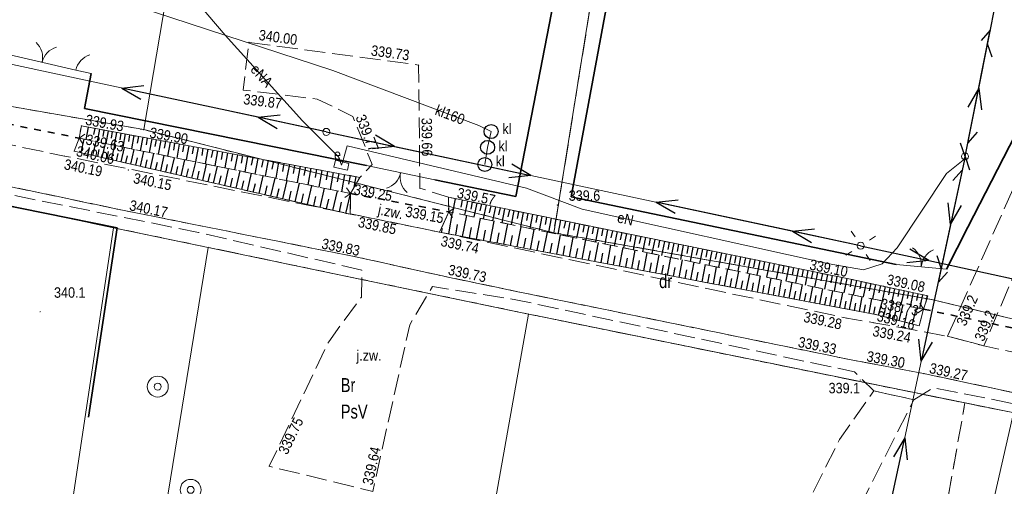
# Model space of a CAD drawing. Header units: metres. Extents: x 7523615 to 7533948, y 5492686 to 5502120.
# Tile 95 of 256: x 7529372 to 7529443, y 5498112 to 5498145. Entities that reach past the tile are written whole.
import ezdxf
from ezdxf.enums import TextEntityAlignment as Align

# ---------------------------------------------------------------- set-up
doc = ezdxf.new("R2010")
doc.units = ezdxf.units.M
for name, pattern in [('1.0_0.5', [1.5, 1, -0.5]), ('1.5_0.5', [2, 1.5, -0.5]), ('219-500', [0]), ('egkk-500', [2, 1.5, -0.5]), ('egug-500', [1, 0.5, -0.5]), ('otkz_500', [1, 0.5, -0.5]), ('otob_500', [0]), ('otof_500', [0]), ('suep_nn_500', [0]), ('sutp_500', [0])]:
    doc.linetypes.add(name, pattern=pattern)
doc.layers.get('0').update_dxf_attribs({"color": 2, "lineweight": 5})
doc.styles.get("Standard").update_dxf_attribs({"font": 'Working1250', "width": 0.75})
doc.linetypes.add('902-500', pattern='A,3.75,0,[1,ksztalty.shx,S=0.5,R=0,X=0,Y=0],3.75', length=7.5)

# ---------------------------------------------------------------- blocks, each defined once
blk = doc.blocks.new('203')
at = {"linetype": 'Continuous', "lineweight": 0}
h = blk.add_hatch(color=0, dxfattribs=at)
edge = h.paths.add_edge_path()
edge.add_arc((0, 0), 0.045, 0, 360)
blk = doc.blocks.new('US18')
at = {"color": 0, "linetype": 'Continuous', "lineweight": 13}
for p, q in [((-0.5, -0.25), (-0.5, 0.25)), ((-0.5, 0.25), (0.5, 0.25)), ((0.5, -0.25), (0.5, 0.25)), ((-0.5, -0.25), (0.5, -0.25))]:
    blk.add_line(p, q, dxfattribs=at)
blk = doc.blocks.new('PW01')
at = {"linetype": 'Continuous', "lineweight": 13}
h = blk.add_hatch(color=0, dxfattribs=at)
edge = h.paths.add_edge_path()
edge.add_arc((0, 0), 0.045, 0, 360)
blk = doc.blocks.new('US15')
at = {"color": 0, "linetype": 'Continuous', "lineweight": 13}
blk.add_circle((0, 0), 0.25, dxfattribs=at)
blk = doc.blocks.new('SM01')
at = {"color": 0, "linetype": 'Continuous', "lineweight": 13}
for p, q in [((-0.53, 0.531), (-0.883, 0.884)), ((0.531, 0.531), (0.884, 0.884)), ((-0.53, -0.53), (-0.883, -0.883)), ((0.531, -0.53), (0.884, -0.883))]:
    blk.add_line(p, q, dxfattribs=at)
blk.add_circle((0, 0), 0.25, dxfattribs=at)
blk = doc.blocks.new('US13')
at = {"color": 0, "linetype": 'Continuous', "lineweight": 13}
for radius in [0.75, 0.25]:
    blk.add_circle((0, 0), radius, dxfattribs=at)
blk = doc.blocks.new('SUKM')
at = {"color": 0, "linetype": 'Continuous'}
blk.add_circle((0, 0), 0.5, dxfattribs=at)
blk = doc.blocks.new('IB05')
at = {"color": 0, "linetype": 'Continuous', "lineweight": 13}
for q in [(0.354, 0.354), (0.354, -0.354)]:
    blk.add_line((0, 0), q, dxfattribs=at)
blk = doc.blocks.new('SUEP1')
at = {"color": 0, "linetype": 'Continuous'}
for p, q in [((0, 0), (5, 0)), ((5, 0), (3.5, 0.5)), ((5, 0), (3.5, -0.5)), ((5, 0), (15, 0)), ((15, 0), (13.5, 0.5)), ((15, 0), (13.5, -0.5))]:
    blk.add_line(p, q, dxfattribs=at)
blk = doc.blocks.new('SUTP')
at = {"color": 0, "linetype": 'Continuous'}
for p, q in [((0, 0), (0.866, 0.5)), ((0, 0), (9.232, 0)), ((1.866, -0.5), (1, 0)), ((7.366, -0.5), (8.232, 0)), ((9.232, 0), (8.366, 0.5))]:
    blk.add_line(p, q, dxfattribs=at)
blk = doc.blocks.new('OK02')
at = {"color": 0, "linetype": 'Continuous', "lineweight": 0}
for centre, start, end in [((-1.5, 0), 0, 60), ((1.5, 0), 120, 180)]:
    blk.add_arc(centre, 1.5, start, end, dxfattribs=at)
blk = doc.blocks.new('OK04')
at = {"color": 0, "linetype": 'Continuous', "lineweight": 0}
blk.add_arc((1.5, 0.001), 1.5, 120, 180, dxfattribs=at)

msp = doc.modelspace()

# ---------------------------------------------------------------- linework, layer by layer
at = {"layer": '000 Inne (niezydentyfikowane)', "color": 7, "linetype": 'CONTINUOUS', "lineweight": 25, "flags": 128}
for points in [[(7529377.31, 5498137.39), (7529377.15, 5498136.5)], [(7529377.78, 5498137.3), (7529377.7, 5498136.85)], [(7529378.12, 5498137.24), (7529377.95, 5498136.34)], [(7529378.43, 5498137.18), (7529378.35, 5498136.73)], [(7529378.74, 5498137.13), (7529378.57, 5498136.21)], [(7529379.04, 5498137.07), (7529378.96, 5498136.61)], [(7529379.35, 5498137.01), (7529379.18, 5498136.09)], [(7529379.66, 5498136.96), (7529379.57, 5498136.49)], [(7529379.97, 5498136.9), (7529379.79, 5498135.96)], [(7529376.8, 5498135.56), (7529377.02, 5498136.53)], [(7529377.65, 5498135.36), (7529377.88, 5498136.35)], [(7529378.32, 5498135.21), (7529378.55, 5498136.21)], [(7529380.28, 5498136.84), (7529380.19, 5498136.37)], [(7529380.59, 5498136.78), (7529380.42, 5498135.83)], [(7529380.91, 5498136.72), (7529380.82, 5498136.25)], [(7529381.23, 5498136.67), (7529381.05, 5498135.7)], [(7529381.55, 5498136.61), (7529381.46, 5498136.12)], [(7529381.87, 5498136.55), (7529381.69, 5498135.57)], [(7529382.19, 5498136.49), (7529382.1, 5498136)], [(7529382.52, 5498136.43), (7529382.34, 5498135.44)], [(7529382.85, 5498136.37), (7529382.76, 5498135.87)], [(7529383.18, 5498136.31), (7529382.99, 5498135.31)], [(7529383.51, 5498136.24), (7529383.42, 5498135.74)], [(7529383.84, 5498136.18), (7529383.66, 5498135.17)], [(7529377.28, 5498135.45), (7529377.4, 5498135.94)], [(7529377.99, 5498135.29), (7529378.1, 5498135.78)], [(7529378.66, 5498135.13), (7529378.77, 5498135.64)], [(7529378.99, 5498135.06), (7529379.23, 5498136.08)], [(7529379.33, 5498134.98), (7529379.45, 5498135.49)], [(7529379.67, 5498134.9), (7529379.91, 5498135.94)], [(7529380.37, 5498134.74), (7529380.61, 5498135.79)], [(7529381.07, 5498134.58), (7529381.31, 5498135.65)], [(7529381.78, 5498134.42), (7529382.03, 5498135.5)], [(7529384.18, 5498136.12), (7529384.08, 5498135.61)], [(7529384.52, 5498136.06), (7529384.33, 5498135.04)], [(7529384.86, 5498136), (7529384.76, 5498135.48)], [(7529385.2, 5498135.93), (7529385.01, 5498134.9)], [(7529385.54, 5498135.87), (7529385.45, 5498135.35)], [(7529385.89, 5498135.8), (7529385.7, 5498134.76)], [(7529386.24, 5498135.74), (7529386.14, 5498135.21)], [(7529386.59, 5498135.68), (7529386.39, 5498134.61)], [(7529386.94, 5498135.61), (7529386.84, 5498135.08)], [(7529387.3, 5498135.54), (7529387.1, 5498134.47)], [(7529387.66, 5498135.48), (7529387.56, 5498134.94)], [(7529380.02, 5498134.82), (7529380.14, 5498135.34)], [(7529380.72, 5498134.66), (7529380.84, 5498135.19)], [(7529381.42, 5498134.5), (7529381.55, 5498135.04)], [(7529382.14, 5498134.34), (7529382.27, 5498134.88)], [(7529382.51, 5498134.25), (7529382.76, 5498135.36)], [(7529383.24, 5498134.08), (7529383.5, 5498135.2)], [(7529383.99, 5498133.91), (7529384.25, 5498135.05)], [(7529384.75, 5498133.74), (7529385.02, 5498134.89)], [(7529385.53, 5498133.56), (7529385.79, 5498134.74)], [(7529388.02, 5498135.41), (7529387.81, 5498134.32)], [(7529388.38, 5498135.35), (7529388.28, 5498134.8)], [(7529388.74, 5498135.28), (7529388.54, 5498134.18)], [(7529389.11, 5498135.21), (7529389.01, 5498134.66)], [(7529389.48, 5498135.14), (7529389.27, 5498134.03)], [(7529389.85, 5498135.07), (7529389.74, 5498134.51)], [(7529390.22, 5498135.01), (7529390.01, 5498133.88)], [(7529390.6, 5498134.94), (7529390.49, 5498134.37)], [(7529390.97, 5498134.87), (7529390.76, 5498133.72)], [(7529391.35, 5498134.8), (7529391.25, 5498134.22)], [(7529382.88, 5498134.17), (7529383, 5498134.72)], [(7529383.62, 5498134), (7529383.75, 5498134.56)], [(7529384.37, 5498133.83), (7529384.5, 5498134.4)], [(7529385.14, 5498133.65), (7529385.27, 5498134.23)], [(7529385.92, 5498133.47), (7529386.05, 5498134.06)], [(7529386.31, 5498133.38), (7529386.58, 5498134.58)], [(7529387.11, 5498133.2), (7529387.38, 5498134.41)], [(7529387.92, 5498133.01), (7529388.2, 5498134.25)], [(7529388.74, 5498132.83), (7529389.02, 5498134.08)], [(7529391.74, 5498134.72), (7529391.52, 5498133.57)], [(7529392.12, 5498134.65), (7529392.01, 5498134.07)], [(7529392.51, 5498134.58), (7529392.29, 5498133.41)], [(7529392.9, 5498134.51), (7529392.79, 5498133.92)], [(7529393.29, 5498134.44), (7529393.07, 5498133.25)], [(7529393.69, 5498134.37), (7529393.58, 5498133.77)], [(7529394.08, 5498134.29), (7529393.86, 5498133.09)], [(7529394.48, 5498134.22), (7529394.37, 5498133.61)], [(7529394.88, 5498134.14), (7529394.66, 5498132.93)], [(7529395.29, 5498134.07), (7529395.18, 5498133.46)], [(7529386.71, 5498133.29), (7529386.84, 5498133.89)], [(7529387.51, 5498133.11), (7529387.65, 5498133.72)], [(7529388.33, 5498132.92), (7529388.47, 5498133.54)], [(7529389.15, 5498132.73), (7529389.3, 5498133.36)], [(7529389.57, 5498132.64), (7529389.86, 5498133.91)], [(7529390.42, 5498132.44), (7529390.72, 5498133.73)], [(7529391.28, 5498132.24), (7529391.58, 5498133.56)], [(7529392.16, 5498132.04), (7529392.46, 5498133.38)], [(7529395.7, 5498133.99), (7529395.47, 5498132.76)], [(7529396.11, 5498133.92), (7529395.99, 5498133.3)], [(7529396.52, 5498133.84), (7529396.37, 5498133.06)], [(7529390, 5498132.54), (7529390.14, 5498133.18)], [(7529390.85, 5498132.34), (7529391, 5498132.99)], [(7529391.72, 5498132.14), (7529391.87, 5498132.81)], [(7529393.05, 5498131.84), (7529393.36, 5498133.19)], [(7529393.95, 5498131.63), (7529394.26, 5498133.01)], [(7529394.87, 5498131.42), (7529395.19, 5498132.82)], [(7529392.6, 5498131.94), (7529392.75, 5498132.61)], [(7529393.5, 5498131.74), (7529393.65, 5498132.42)], [(7529394.41, 5498131.53), (7529394.57, 5498132.22)], [(7529395.33, 5498131.32), (7529395.49, 5498132.02)], [(7529395.8, 5498131.21), (7529396.12, 5498132.61)], [(7529403.64, 5498132.26), (7529403.44, 5498131.27)], [(7529404.13, 5498132.16), (7529404.03, 5498131.66)], [(7529404.51, 5498132.08), (7529404.3, 5498131.09)], [(7529404.85, 5498132.01), (7529404.75, 5498131.52)], [(7529405.18, 5498131.95), (7529404.98, 5498130.95)], [(7529403.17, 5498129.74), (7529403.45, 5498131.26)], [(7529405.52, 5498131.88), (7529405.41, 5498131.38)], [(7529405.85, 5498131.81), (7529405.65, 5498130.81)], [(7529406.18, 5498131.74), (7529406.08, 5498131.24)], [(7529406.52, 5498131.67), (7529406.31, 5498130.67)], [(7529406.85, 5498131.61), (7529406.75, 5498131.11)], [(7529407.18, 5498131.54), (7529406.98, 5498130.54)], [(7529407.52, 5498131.47), (7529407.41, 5498130.97)], [(7529407.85, 5498131.4), (7529407.65, 5498130.4)], [(7529408.18, 5498131.33), (7529408.08, 5498130.83)], [(7529408.52, 5498131.27), (7529408.31, 5498130.26)], [(7529404.17, 5498129.55), (7529404.46, 5498131.06)], [(7529405.17, 5498129.36), (7529405.45, 5498130.85)], [(7529406.15, 5498129.17), (7529406.43, 5498130.65)], [(7529408.85, 5498131.2), (7529408.75, 5498130.7)], [(7529409.19, 5498131.13), (7529408.98, 5498130.13)], [(7529409.52, 5498131.06), (7529409.42, 5498130.56)], [(7529409.86, 5498130.99), (7529409.65, 5498129.99)], [(7529410.19, 5498130.93), (7529410.09, 5498130.42)], [(7529410.53, 5498130.86), (7529410.32, 5498129.85)], [(7529410.86, 5498130.79), (7529410.76, 5498130.28)], [(7529411.2, 5498130.72), (7529410.99, 5498129.71)], [(7529411.54, 5498130.65), (7529411.43, 5498130.15)], [(7529411.87, 5498130.58), (7529411.67, 5498129.57)], [(7529412.21, 5498130.51), (7529412.11, 5498130.01)], [(7529402.66, 5498129.83), (7529402.72, 5498130.13)], [(7529403.67, 5498129.64), (7529403.81, 5498130.4)], [(7529404.67, 5498129.45), (7529404.81, 5498130.2)], [(7529405.66, 5498129.27), (7529405.8, 5498130.01)], [(7529406.64, 5498129.08), (7529406.78, 5498129.82)], [(7529407.13, 5498128.99), (7529407.4, 5498130.45)], [(7529408.09, 5498128.81), (7529408.36, 5498130.25)], [(7529409.04, 5498128.63), (7529409.31, 5498130.06)], [(7529409.98, 5498128.45), (7529410.25, 5498129.86)], [(7529412.55, 5498130.45), (7529412.34, 5498129.44)], [(7529412.88, 5498130.38), (7529412.78, 5498129.87)], [(7529413.22, 5498130.31), (7529413.01, 5498129.3)], [(7529413.56, 5498130.24), (7529413.45, 5498129.73)], [(7529413.89, 5498130.17), (7529413.69, 5498129.16)], [(7529414.23, 5498130.1), (7529414.13, 5498129.6)], [(7529414.57, 5498130.03), (7529414.36, 5498129.02)], [(7529414.91, 5498129.96), (7529414.8, 5498129.46)], [(7529415.25, 5498129.9), (7529415.04, 5498128.88)], [(7529415.58, 5498129.83), (7529415.48, 5498129.32)], [(7529407.61, 5498128.9), (7529407.75, 5498129.63)], [(7529408.57, 5498128.72), (7529408.7, 5498129.44)], [(7529409.51, 5498128.54), (7529409.65, 5498129.25)], [(7529410.92, 5498128.28), (7529411.18, 5498129.67)], [(7529411.84, 5498128.1), (7529412.1, 5498129.48)], [(7529412.75, 5498127.93), (7529413.01, 5498129.3)], [(7529413.65, 5498127.76), (7529413.91, 5498129.11)], [(7529415.92, 5498129.76), (7529415.72, 5498128.74)], [(7529416.26, 5498129.69), (7529416.16, 5498129.18)], [(7529416.6, 5498129.62), (7529416.39, 5498128.6)], [(7529416.94, 5498129.55), (7529416.84, 5498129.04)], [(7529417.28, 5498129.48), (7529417.07, 5498128.46)], [(7529417.62, 5498129.41), (7529417.52, 5498128.9)], [(7529417.96, 5498129.34), (7529417.75, 5498128.32)], [(7529418.3, 5498129.27), (7529418.2, 5498128.76)], [(7529418.64, 5498129.2), (7529418.43, 5498128.18)], [(7529418.98, 5498129.13), (7529418.88, 5498128.62)], [(7529410.45, 5498128.36), (7529410.58, 5498129.07)], [(7529411.38, 5498128.19), (7529411.51, 5498128.88)], [(7529412.3, 5498128.02), (7529412.43, 5498128.7)], [(7529413.2, 5498127.84), (7529413.33, 5498128.52)], [(7529414.55, 5498127.59), (7529414.8, 5498128.93)], [(7529415.43, 5498127.43), (7529415.68, 5498128.75)], [(7529416.3, 5498127.26), (7529416.55, 5498128.57)], [(7529417.17, 5498127.1), (7529417.41, 5498128.39)], [(7529419.32, 5498129.07), (7529419.11, 5498128.04)], [(7529419.66, 5498129), (7529419.56, 5498128.48)], [(7529420, 5498128.93), (7529419.79, 5498127.9)], [(7529420.34, 5498128.86), (7529420.24, 5498128.34)], [(7529420.69, 5498128.79), (7529420.48, 5498127.76)], [(7529421.03, 5498128.72), (7529420.92, 5498128.21)], [(7529421.37, 5498128.65), (7529421.16, 5498127.62)], [(7529421.71, 5498128.58), (7529421.61, 5498128.07)], [(7529422.05, 5498128.51), (7529421.84, 5498127.48)], [(7529422.4, 5498128.44), (7529422.29, 5498127.93)], [(7529414.1, 5498127.68), (7529414.23, 5498128.35)], [(7529414.99, 5498127.51), (7529415.11, 5498128.17)], [(7529415.87, 5498127.34), (7529415.99, 5498128)], [(7529416.74, 5498127.18), (7529416.86, 5498127.83)], [(7529418.02, 5498126.94), (7529418.26, 5498128.22)], [(7529418.87, 5498126.78), (7529419.11, 5498128.04)], [(7529419.7, 5498126.62), (7529419.94, 5498127.87)], [(7529420.53, 5498126.46), (7529420.77, 5498127.7)], [(7529422.74, 5498128.37), (7529422.53, 5498127.34)], [(7529423.08, 5498128.3), (7529422.98, 5498127.78)], [(7529423.42, 5498128.23), (7529423.21, 5498127.2)], [(7529423.77, 5498128.16), (7529423.66, 5498127.64)], [(7529424.11, 5498128.09), (7529423.9, 5498127.06)], [(7529424.45, 5498128.02), (7529424.35, 5498127.5)], [(7529424.8, 5498127.95), (7529424.59, 5498126.92)], [(7529425.14, 5498127.88), (7529425.04, 5498127.36)], [(7529425.49, 5498127.81), (7529425.28, 5498126.78)], [(7529425.83, 5498127.74), (7529425.73, 5498127.22)], [(7529417.6, 5498127.02), (7529417.72, 5498127.66)], [(7529418.45, 5498126.86), (7529418.57, 5498127.49)], [(7529419.29, 5498126.7), (7529419.41, 5498127.33)], [(7529420.12, 5498126.54), (7529420.24, 5498127.16)], [(7529420.94, 5498126.39), (7529421.06, 5498127)], [(7529421.35, 5498126.31), (7529421.58, 5498127.54)], [(7529422.16, 5498126.16), (7529422.39, 5498127.37)], [(7529422.96, 5498126), (7529423.19, 5498127.2)], [(7529423.75, 5498125.85), (7529423.98, 5498127.04)], [(7529426.18, 5498127.67), (7529425.96, 5498126.63)], [(7529426.52, 5498127.6), (7529426.42, 5498127.08)], [(7529426.87, 5498127.53), (7529426.65, 5498126.49)], [(7529427.21, 5498127.46), (7529427.11, 5498126.94)], [(7529427.56, 5498127.39), (7529427.35, 5498126.35)], [(7529427.9, 5498127.32), (7529427.8, 5498126.8)], [(7529428.25, 5498127.25), (7529428.04, 5498126.21)], [(7529428.59, 5498127.18), (7529428.49, 5498126.66)], [(7529428.94, 5498127.11), (7529428.73, 5498126.07)], [(7529429.29, 5498127.04), (7529429.18, 5498126.52)], [(7529421.76, 5498126.23), (7529421.87, 5498126.84)], [(7529422.56, 5498126.08), (7529422.68, 5498126.68)], [(7529423.36, 5498125.93), (7529423.47, 5498126.53)], [(7529424.15, 5498125.78), (7529424.26, 5498126.37)], [(7529424.54, 5498125.71), (7529424.76, 5498126.88)], [(7529425.31, 5498125.56), (7529425.53, 5498126.72)], [(7529426.08, 5498125.42), (7529426.3, 5498126.57)], [(7529426.84, 5498125.27), (7529427.05, 5498126.41)], [(7529429.63, 5498126.96), (7529429.42, 5498125.92)], [(7529429.98, 5498126.89), (7529429.87, 5498126.37)], [(7529430.33, 5498126.82), (7529430.12, 5498125.78)], [(7529430.67, 5498126.75), (7529430.57, 5498126.23)], [(7529431.02, 5498126.68), (7529430.81, 5498125.64)], [(7529431.37, 5498126.61), (7529431.26, 5498126.09)], [(7529431.72, 5498126.54), (7529431.51, 5498125.5)], [(7529432.07, 5498126.47), (7529431.96, 5498125.95)], [(7529432.41, 5498126.4), (7529432.19, 5498125.36)], [(7529432.76, 5498126.32), (7529432.65, 5498125.8)], [(7529424.93, 5498125.63), (7529425.04, 5498126.22)], [(7529425.7, 5498125.49), (7529425.81, 5498126.07)], [(7529426.46, 5498125.34), (7529426.57, 5498125.92)], [(7529427.22, 5498125.2), (7529427.32, 5498125.77)], [(7529427.59, 5498125.13), (7529427.8, 5498126.26)], [(7529427.96, 5498125.06), (7529428.07, 5498125.62)], [(7529428.33, 5498124.99), (7529428.54, 5498126.1)], [(7529429.07, 5498124.85), (7529429.28, 5498125.95)], [(7529429.79, 5498124.72), (7529430, 5498125.8)], [(7529430.51, 5498124.58), (7529430.72, 5498125.66)], [(7529433.11, 5498126.25), (7529432.89, 5498125.22)], [(7529433.45, 5498126.17), (7529433.34, 5498125.66)], [(7529433.79, 5498126.1), (7529433.58, 5498125.08)], [(7529434.14, 5498126.03), (7529434.03, 5498125.52)], [(7529434.48, 5498125.96), (7529434.26, 5498124.94)], [(7529434.82, 5498125.88), (7529434.71, 5498125.38)], [(7529435.15, 5498125.81), (7529434.94, 5498124.8)], [(7529435.49, 5498125.74), (7529435.38, 5498125.24)], [(7529435.83, 5498125.67), (7529435.61, 5498124.67)], [(7529436.16, 5498125.6), (7529436.05, 5498125.1)], [(7529428.7, 5498124.92), (7529428.81, 5498125.48)], [(7529429.43, 5498124.78), (7529429.54, 5498125.33)], [(7529430.16, 5498124.65), (7529430.26, 5498125.19)], [(7529430.87, 5498124.51), (7529430.97, 5498125.05)], [(7529431.23, 5498124.45), (7529431.43, 5498125.51)], [(7529431.58, 5498124.38), (7529431.68, 5498124.91)], [(7529431.93, 5498124.31), (7529432.13, 5498125.37)], [(7529432.63, 5498124.18), (7529432.82, 5498125.23)], [(7529433.32, 5498124.05), (7529433.52, 5498125.09)], [(7529434.01, 5498123.9), (7529434.28, 5498124.93)], [(7529436.49, 5498125.53), (7529436.28, 5498124.53)], [(7529436.83, 5498125.45), (7529436.72, 5498124.96)], [(7529437.16, 5498125.38), (7529436.95, 5498124.4)], [(7529437.49, 5498125.31), (7529437.42, 5498125.03)], [(7529432.28, 5498124.25), (7529432.38, 5498124.77)], [(7529432.97, 5498124.12), (7529433.07, 5498124.64)], [(7529433.67, 5498123.99), (7529433.76, 5498124.5)], [(7529434.37, 5498123.81), (7529434.5, 5498124.34)], [(7529434.73, 5498123.72), (7529435, 5498124.79)], [(7529435.09, 5498123.62), (7529435.24, 5498124.17)], [(7529435.48, 5498123.52), (7529435.77, 5498124.64)], [(7529436.43, 5498123.28), (7529436.73, 5498124.44)], [(7529435.89, 5498123.41), (7529436.04, 5498123.98)]]:
    msp.add_lwpolyline(points, dxfattribs=at)
at = {"layer": '217-kontur klasyfikacyjny', "color": 7, "linetype": 'egkk-500', "lineweight": 18, "flags": 128}
for points in [[(7529416.16, 5498163.76), (7529410.72, 5498129.82)], [(7529379.12, 5498130.18), (7529367.37, 5498132.67)], [(7529385.91, 5498128.77), (7529379.12, 5498130.18)], [(7529410.72, 5498129.82), (7529437.92, 5498125.01)], [(7529395.88, 5498126.69), (7529385.91, 5498128.77)], [(7529408.89, 5498123.99), (7529395.88, 5498126.69)], [(7529437.92, 5498125.01), (7529443.68, 5498123.63)], [(7529440.2, 5498117.62), (7529408.89, 5498123.99)], [(7529433.72, 5498081.36), (7529440.2, 5498117.62)], [(7529461.03, 5498113.39), (7529440.2, 5498117.62)]]:
    msp.add_lwpolyline(points, dxfattribs=at)
at = {"layer": '218-kontur użytku gruntowego', "color": 7, "linetype": 'egug-500', "lineweight": 18, "flags": 128}
for points in [[(7529416.16, 5498163.76), (7529410.72, 5498129.82)], [(7529361.33, 5498140.69), (7529381.29, 5498137.21)], [(7529381.29, 5498137.21), (7529410.72, 5498129.82)], [(7529367.37, 5498132.67), (7529379.12, 5498130.18)], [(7529379.12, 5498130.18), (7529385.91, 5498128.77)], [(7529410.72, 5498129.82), (7529437.92, 5498125.01)], [(7529385.91, 5498128.77), (7529395.88, 5498126.69)], [(7529395.88, 5498126.69), (7529408.89, 5498123.99)], [(7529437.92, 5498125.01), (7529443.68, 5498123.63)], [(7529408.89, 5498123.99), (7529440.2, 5498117.62)], [(7529433.72, 5498081.36), (7529440.2, 5498117.62)], [(7529440.2, 5498117.62), (7529461.03, 5498113.39)]]:
    msp.add_lwpolyline(points, dxfattribs=at)
at = {"layer": '219-działka ewidencyjna', "color": 3, "linetype": '219-500', "lineweight": 18, "flags": 128}
for points in [[(7529381.29, 5498137.21), (7529386.77, 5498169.51)], [(7529410.72, 5498129.82), (7529416.16, 5498163.76)], [(7529361.33, 5498140.69), (7529381.29, 5498137.21)], [(7529381.29, 5498137.21), (7529410.72, 5498129.82)], [(7529367.37, 5498132.67), (7529379.12, 5498130.18)], [(7529367.76, 5498054.69), (7529379.12, 5498130.18)], [(7529379.12, 5498130.18), (7529385.91, 5498128.77)], [(7529410.72, 5498129.82), (7529437.92, 5498125.01)], [(7529379.99, 5498092.38), (7529385.91, 5498128.77)], [(7529385.91, 5498128.77), (7529395.88, 5498126.69)], [(7529395.88, 5498126.69), (7529408.89, 5498123.99)], [(7529437.92, 5498125.01), (7529443.68, 5498123.63)], [(7529402.48, 5498088), (7529408.89, 5498123.99)], [(7529408.89, 5498123.99), (7529409.65, 5498123.83)], [(7529409.65, 5498123.83), (7529461.03, 5498113.39)]]:
    msp.add_lwpolyline(points, dxfattribs=at)
at = {"layer": 'brama', "color": 7, "linetype": 'otob_500', "lineweight": 18, "flags": 128}
for points in [[(7529371.59, 5498142.59), (7529376.42, 5498141.47)], [(7529402.17, 5498133.6), (7529397.27, 5498134.64)], [(7529435.26, 5498127.55), (7529438.87, 5498127.21)]]:
    msp.add_lwpolyline(points, dxfattribs=at)
at = {"layer": 'furtka', "color": 7, "linetype": 'otof_500', "lineweight": 18, "flags": 128}
msp.add_lwpolyline([(7529376.42, 5498141.47), (7529377.52, 5498141.23)], dxfattribs=at)
at = {"layer": 'jezdnia', "color": 7, "linetype": '1.5_0.5', "lineweight": 18, "flags": 128}
for points in [[(7529438.96, 5498122.4), (7529448.19, 5498143.17), (7529450.72, 5498151.71), (7529450.86, 5498179.01), (7529452.86, 5498192.96), (7529457.23, 5498207.42), (7529461.38, 5498219.87), (7529463.43, 5498219.31), (7529459.15, 5498206.5), (7529454.99, 5498192.1), (7529452.89, 5498178.98), (7529452.91, 5498150.96), (7529450.44, 5498142.61), (7529441.55, 5498121.71)], [(7529785.93, 5498055.25), (7529788.19, 5498053.07), (7529784.18, 5498046.62), (7529782.41, 5498044.07), (7529778.45, 5498044.14), (7529779.89, 5498045.98), (7529778.9, 5498047.17), (7529777.4, 5498048.31), (7529776.76, 5498048.72), (7529751.34, 5498053.96), (7529724.5, 5498059.44), (7529704.79, 5498063.42), (7529694.01, 5498065.63), (7529678.42, 5498068.99), (7529662.47, 5498072.11), (7529649.53, 5498074.84), (7529638.26, 5498077.16), (7529629.79, 5498079), (7529614.86, 5498082.17), (7529602.97, 5498084.69), (7529585.62, 5498088.33), (7529565.36, 5498092.48), (7529541.14, 5498097.58), (7529516.37, 5498102.83), (7529488.83, 5498108.68), (7529477.7, 5498111.24), (7529460.7, 5498114.72), (7529450.92, 5498116.83), (7529437.26, 5498119.72), (7529432.83, 5498120.56), (7529431.2, 5498120.88), (7529408.14, 5498125.59), (7529402.5, 5498126.77), (7529396.95, 5498128), (7529379.42, 5498131.51), (7529367.63, 5498133.99), (7529361.17, 5498135.3), (7529360.24, 5498135.44), (7529349.14, 5498137.74), (7529345.54, 5498138.49), (7529341.69, 5498139.21), (7529330.62, 5498141.46), (7529317.69, 5498143.99), (7529309.41, 5498145.63), (7529299.42, 5498147.59), (7529284.3, 5498151), (7529270.76, 5498154.05), (7529259.16, 5498156.59), (7529254.28, 5498157.61), (7529244.95, 5498159.31), (7529237.55, 5498160.48), (7529212.53, 5498163.8), (7529199.9, 5498165.44), (7529181.18, 5498167.93), (7529173.38, 5498168.98), (7529169.82, 5498169.37), (7529170.24, 5498172.26), (7529173.9, 5498171.84), (7529175.63, 5498171.6), (7529180.6, 5498170.97), (7529181.38, 5498170.86), (7529195.19, 5498168.92), (7529198.55, 5498168.53), (7529212.85, 5498166.75), (7529238.1, 5498163.35), (7529245.64, 5498162.21), (7529254.52, 5498160.63), (7529259.9, 5498159.49), (7529271.2, 5498156.77), (7529274.65, 5498155.99), (7529281.24, 5498154.48), (7529284.2, 5498153.83), (7529288.55, 5498152.9), (7529299.94, 5498150.46), (7529309.81, 5498148.54), (7529318.07, 5498146.89), (7529330.27, 5498144.53), (7529342.75, 5498142.03), (7529346.11, 5498141.34), (7529370.61, 5498136.35), (7529375.61, 5498135.32), (7529396.72, 5498131.05), (7529402.52, 5498129.86), (7529431.72, 5498123.7), (7529433.67, 5498123.37), (7529438.96, 5498122.4), (7529441.55, 5498121.71), (7529452.14, 5498119.48), (7529461.2, 5498117.64), (7529477.86, 5498114.14), (7529489.67, 5498111.54), (7529517, 5498105.72), (7529541.56, 5498100.49), (7529565.95, 5498095.38), (7529586.13, 5498091.19), (7529602.72, 5498087.74), (7529615.55, 5498085.04), (7529630.32, 5498081.91), (7529650.19, 5498077.71), (7529663.1, 5498075), (7529679.11, 5498071.67), (7529695.33, 5498068.38), (7529705.49, 5498066.35), (7529725.14, 5498062.37), (7529752.25, 5498056.83), (7529778.27, 5498051.95), (7529780.14, 5498051.92), (7529782.01, 5498052.16), (7529783.73, 5498053.07), (7529784.73, 5498053.81)], [(7529396.12, 5498132.63), (7529396.8, 5498133.79), (7529397.68, 5498134.71), (7529396.3, 5498138.16), (7529393.73, 5498139.4), (7529388.43, 5498140.05), (7529388.84, 5498143.47), (7529401.01, 5498141.84), (7529401.1, 5498133.01), (7529403.15, 5498132.36), (7529403.17, 5498131.32), (7529402.52, 5498129.86), (7529396.72, 5498131.05), (7529396.11, 5498131.14)], [(7529367.63, 5498133.99), (7529379.42, 5498131.51), (7529396.95, 5498128), (7529402.5, 5498126.77), (7529408.14, 5498125.59), (7529431.2, 5498120.88), (7529432.83, 5498120.56), (7529437.26, 5498119.72), (7529450.92, 5498116.83), (7529460.7, 5498114.72), (7529477.7, 5498111.24), (7529488.83, 5498108.68), (7529516.37, 5498102.83), (7529541.14, 5498097.58), (7529565.36, 5498092.48), (7529585.62, 5498088.33), (7529602.97, 5498084.69), (7529614.86, 5498082.17), (7529629.79, 5498079), (7529638.26, 5498077.16), (7529649.53, 5498074.84), (7529662.47, 5498072.11), (7529678.42, 5498068.99), (7529694.01, 5498065.63), (7529704.79, 5498063.42), (7529724.5, 5498059.44), (7529751.34, 5498053.96), (7529776.76, 5498048.72), (7529777.4, 5498048.31), (7529778.9, 5498047.17), (7529779.89, 5498045.98), (7529777.17, 5498040.24), (7529776.46, 5498040.46), (7529778.59, 5498045.2), (7529777.83, 5498047), (7529776.42, 5498047.82), (7529774.6, 5498048.49), (7529754.6, 5498052.7), (7529731.36, 5498057.41), (7529708.33, 5498062.17), (7529684.89, 5498066.86), (7529662.31, 5498071.5), (7529638.11, 5498076.49), (7529633.05, 5498076.99), (7529632.08, 5498076.55), (7529628.34, 5498077.47), (7529628.25, 5498078.38), (7529613.75, 5498081.73), (7529589.06, 5498086.82), (7529564.85, 5498091.97), (7529541.07, 5498096.93), (7529539.82, 5498096.6), (7529538.48, 5498094.97), (7529537.08, 5498089.73), (7529534.74, 5498089.99), (7529535.91, 5498096.73), (7529535.05, 5498098.01), (7529516.21, 5498102.19), (7529488.67, 5498108.19), (7529487.43, 5498107.8), (7529486.83, 5498106.01), (7529482.86, 5498106.93), (7529482.85, 5498108.21), (7529482.52, 5498109.49), (7529460.53, 5498114.19), (7529437.97, 5498118.71), (7529436.53, 5498117.85), (7529433.67, 5498118.49), (7529432.27, 5498119.85), (7529407.99, 5498125.02), (7529402.01, 5498125.96), (7529400.38, 5498123.23), (7529397.72, 5498111.27), (7529390.3, 5498113.08), (7529394.56, 5498122.01), (7529396.91, 5498125.21), (7529396.94, 5498127.14), (7529385.23, 5498129.84), (7529367.47, 5498133.4)], [(7529433.67, 5498118.49), (7529436.53, 5498117.85), (7529433.08, 5498111.03), (7529430.72, 5498106.75), (7529429.62, 5498100.02), (7529430.62, 5498090.37), (7529429.99, 5498076.27), (7529431.89, 5498057.28), (7529441.99, 5498038.61), (7529443.19, 5498034.05), (7529444.34, 5498016.3), (7529450.22, 5497988.11), (7529450.5, 5497969.82), (7529449.64, 5497964.21), (7529441.83, 5497913.06), (7529437.13, 5497914.75), (7529441.03, 5497933.98), (7529445.41, 5497964.31), (7529446.09, 5497969.73), (7529446.4, 5497976.36), (7529445.83, 5497988.14), (7529440.63, 5498016.23), (7529439.64, 5498035.04), (7529427.01, 5498058.03), (7529426.31, 5498076.17), (7529427.31, 5498083.64), (7529428.06, 5498088.11), (7529426.87, 5498099.78), (7529427.96, 5498108.59), (7529431.21, 5498114.99)]]:
    msp.add_lwpolyline(points, close=True, dxfattribs=at)
at = {"layer": 'ogrodzenie trwałe', "color": 7, "linetype": '902-500', "lineweight": 35, "flags": 128}
for points in [[(7529433.85, 5498210.59), (7529432.83, 5498207.54), (7529444.94, 5498202.76), (7529447.23, 5498200.83), (7529449, 5498198.73), (7529451.44, 5498193.3), (7529449.57, 5498178.8), (7529449.61, 5498151.68), (7529447.23, 5498143.46), (7529440.4, 5498130.22), (7529438.87, 5498127.21)], [(7529412.28, 5498154.58), (7529407.99, 5498132.42)], [(7529412.28, 5498154.58), (7529415.49, 5498151.47), (7529411.95, 5498132.4)], [(7529377.05, 5498138.73), (7529377.52, 5498141.23)], [(7529397.27, 5498134.64), (7529377.05, 5498138.73)], [(7529407.99, 5498132.42), (7529402.17, 5498133.6)], [(7529367.21, 5498132.64), (7529379.38, 5498130.16), (7529377.33, 5498116.6)], [(7529435.26, 5498127.55), (7529411.95, 5498132.4)]]:
    msp.add_lwpolyline(points, dxfattribs=at)
at = {"layer": 'przepust', "color": 7, "linetype": 'otkz_500', "lineweight": 35, "flags": 128}
for points in [[(7529370.49, 5498137.84), (7529376.66, 5498136.6)], [(7529396.12, 5498132.63), (7529403.17, 5498131.32)], [(7529437.23, 5498124.34), (7529443.89, 5498122.93)]]:
    msp.add_lwpolyline(points, dxfattribs=at)
at = {"layer": 'przewód elektroenergetyczny niskiego napięcia', "color": 1, "linetype": 'suep_nn_500', "lineweight": 18, "flags": 128}
for points in [[(7529446.97, 5498169.15), (7529440.21, 5498135.29)], [(7529357.15, 5498145.03), (7529394.39, 5498137.05)], [(7529394.39, 5498137.05), (7529432.72, 5498128.89)], [(7529440.21, 5498135.29), (7529432.74, 5498100.45)], [(7529432.72, 5498128.89), (7529477.56, 5498119.15)]]:
    msp.add_lwpolyline(points, dxfattribs=at)
at = {"layer": 'przewód elektroenergetyczny podziemny', "color": 7, "linetype": 'CONTINUOUS', "lineweight": 18, "flags": 128}
for points in [[(7529395.47, 5498134.66), (7529395.27, 5498135.26), (7529392.68, 5498137.85), (7529387.13, 5498143.99), (7529384.09, 5498147.56)], [(7529440.21, 5498135.29), (7529440.07, 5498135.01), (7529438.88, 5498134.07), (7529435.35, 5498128.74), (7529434.27, 5498127.59), (7529432.93, 5498127.17), (7529430.45, 5498127.58), (7529412.74, 5498131.51), (7529408.76, 5498133.01), (7529395.89, 5498136.05), (7529395.61, 5498135.01), (7529395.47, 5498134.66)]]:
    msp.add_lwpolyline(points, dxfattribs=at)
at = {"layer": 'przewód gazowy', "color": 7, "linetype": 'CONTINUOUS', "lineweight": 18, "flags": 128}
msp.add_lwpolyline([(7529429.02, 5498057.81), (7529437.16, 5498088.28), (7529443.9, 5498117.84), (7529449.47, 5498139.42), (7529451.92, 5498155.53), (7529453.32, 5498177.39), (7529455.67, 5498192.3), (7529458.42, 5498204.17), (7529460.88, 5498215.33), (7529465.36, 5498227.34)], dxfattribs=at)
at = {"layer": 'przewód kanalizacyjny', "color": 7, "linetype": 'CONTINUOUS', "lineweight": 18, "flags": 128}
msp.add_lwpolyline([(7529380.83, 5498146.59), (7529380.74, 5498146.05), (7529394.87, 5498141.46), (7529405.34, 5498137.5), (7529406.21, 5498137.07), (7529405.96, 5498135.94), (7529405.76, 5498134.71)], dxfattribs=at)
at = {"layer": 'przewód telekomunikacyjny napowietrzny', "color": 30, "linetype": 'sutp_500', "lineweight": 18, "flags": 128}
for points in [[(7529440.21, 5498135.29), (7529446.97, 5498169.15)], [(7529432.74, 5498100.45), (7529440.21, 5498135.29)]]:
    msp.add_lwpolyline(points, dxfattribs=at)
at = {"layer": 'rów przydrożny (poligon)', "color": 7, "linetype": 'CONTINUOUS', "lineweight": 18, "flags": 128}
for points in [[(7529396.8, 5498133.79), (7529376.82, 5498137.48), (7529376.66, 5498136.6), (7529376.31, 5498135.67), (7529396.11, 5498131.14), (7529396.12, 5498132.63)], [(7529437.55, 5498125.3), (7529437.23, 5498124.34), (7529436.91, 5498123.15), (7529433.79, 5498123.96), (7529402.52, 5498129.86), (7529403.17, 5498131.32), (7529403.15, 5498132.36), (7529432.11, 5498126.46)]]:
    msp.add_lwpolyline(points, close=True, dxfattribs=at)
at = {"layer": 'skarpa nieumocniona', "color": 7, "linetype": '1.0_0.5', "lineweight": 18, "flags": 128}
for points in [[(7529376.82, 5498137.48), (7529396.8, 5498133.79), (7529396.12, 5498132.63), (7529376.66, 5498136.6)], [(7529376.82, 5498137.48), (7529396.8, 5498133.79), (7529396.12, 5498132.63), (7529376.66, 5498136.6)], [(7529376.66, 5498136.6), (7529376.31, 5498135.67), (7529396.11, 5498131.14), (7529396.12, 5498132.63)], [(7529376.66, 5498136.6), (7529376.31, 5498135.67), (7529396.11, 5498131.14), (7529396.12, 5498132.63)], [(7529437.23, 5498124.34), (7529431.92, 5498125.41), (7529403.17, 5498131.32), (7529403.15, 5498132.36), (7529432.11, 5498126.46), (7529437.55, 5498125.3)], [(7529437.23, 5498124.34), (7529431.92, 5498125.41), (7529403.17, 5498131.32), (7529403.15, 5498132.36), (7529432.11, 5498126.46), (7529437.55, 5498125.3)], [(7529436.91, 5498123.15), (7529433.8, 5498123.96), (7529402.52, 5498129.86), (7529403.17, 5498131.32), (7529431.92, 5498125.41), (7529437.23, 5498124.34)], [(7529436.91, 5498123.15), (7529433.8, 5498123.96), (7529402.52, 5498129.86), (7529403.17, 5498131.32), (7529431.92, 5498125.41), (7529437.23, 5498124.34)]]:
    msp.add_lwpolyline(points, close=True, dxfattribs=at)

# ---------------------------------------------------------------- block references
at = {"layer": '203-punkt graniczny', "color": 3, "linetype": 'CONTINUOUS', "lineweight": 18}
for p in [(7529381.29, 5498137.21), (7529379.12, 5498130.18), (7529410.72, 5498129.82), (7529385.91, 5498128.77), (7529395.88, 5498126.69), (7529437.92, 5498125.01), (7529408.89, 5498123.99), (7529409.65, 5498123.83)]:
    msp.add_blockref('203', p, dxfattribs=at)
at = {"layer": 'brama', "color": 7, "linetype": 'CONTINUOUS', "lineweight": 18}
for p, rotation in [((7529374.005, 5498142.03), 346.945), ((7529399.72, 5498134.12), 168.017), ((7529437.065, 5498127.38), 354.62)]:
    msp.add_blockref('OK02', p, dxfattribs=dict(at, rotation=rotation))
at = {"layer": 'furtka', "color": 7, "linetype": 'CONTINUOUS', "lineweight": 18, "rotation": 347.692}
msp.add_blockref('OK04', (7529376.42, 5498141.47), dxfattribs=at)
at = {"layer": 'latarnia', "color": 7, "linetype": 'CONTINUOUS', "lineweight": 18, "rotation": -12.402}
msp.add_blockref('SM01', (7529432.72, 5498128.89), dxfattribs=at)
at = {"layer": 'osadnik  szambo', "color": 7, "linetype": 'CONTINUOUS', "lineweight": 18}
for p in [(7529406.21, 5498137.07), (7529405.96, 5498135.94), (7529405.76, 5498134.71)]:
    msp.add_blockref('SUKM', p, dxfattribs=at)
at = {"layer": 'pikieta naturalna', "color": 7, "linetype": 'CONTINUOUS', "lineweight": 13}
for p in [(7529410.96, 5498131.81), (7529373.86, 5498124.16), (7529438.96, 5498122.4), (7529441.55, 5498121.71), (7529432.69, 5498119.26)]:
    msp.add_blockref('PW01', p, dxfattribs=at)
at = {"layer": 'pikieta sztuczna', "color": 7, "linetype": 'CONTINUOUS', "lineweight": 13}
for p in [(7529388.84, 5498143.47), (7529401.01, 5498141.84), (7529388.43, 5498140.05), (7529376.82, 5498137.48), (7529376.66, 5498136.6), (7529380.67, 5498136.74), (7529376.31, 5498135.67), (7529375.61, 5498135.32), (7529397.68, 5498134.71), (7529380.19, 5498134.32), (7529396.12, 5498132.63), (7529401.1, 5498133.01), (7529403.15, 5498132.36), (7529379.42, 5498131.51), (7529403.17, 5498131.32), (7529396.72, 5498131.05), (7529402.52, 5498129.86), (7529396.95, 5498128), (7529402.5, 5498126.77), (7529432.11, 5498126.46), (7529434.36, 5498125.98), (7529434.11, 5498124.97), (7529431.72, 5498123.7), (7529433.8, 5498123.96), (7529433.67, 5498123.37), (7529431.2, 5498120.88), (7529432.83, 5498120.56), (7529437.26, 5498119.72), (7529390.3, 5498113.08)]:
    msp.add_blockref('PW01', p, dxfattribs=at)
at = {"layer": 'przepust', "color": 7, "linetype": 'CONTINUOUS', "lineweight": 35}
for p, rotation in [((7529376.66, 5498136.6), 348.637), ((7529396.12, 5498132.63), 529.474), ((7529403.17, 5498131.32), 349.474), ((7529437.23, 5498124.34), 528.046)]:
    msp.add_blockref('IB05', p, dxfattribs=dict(at, rotation=rotation))
at = {"layer": 'przewód elektroenergetyczny niskiego napięcia', "color": 1, "linetype": 'CONTINUOUS', "lineweight": 18}
for p, rotation in [((7529440.21, 5498135.29), 78.71), ((7529394.39, 5498137.05), 167.905), ((7529394.39, 5498137.05), 347.982), ((7529440.21, 5498135.29), 257.899), ((7529432.72, 5498128.89), 167.982), ((7529432.72, 5498128.89), 347.745), ((7529432.74, 5498100.45), 77.899)]:
    msp.add_blockref('SUEP1', p, dxfattribs=dict(at, rotation=rotation))
at = {"layer": 'przewód telekomunikacyjny napowietrzny', "color": 30, "linetype": 'CONTINUOUS', "lineweight": 18}
for rotation in [78.71, 257.899]:
    msp.add_blockref('SUTP', (7529440.21, 5498135.29), dxfattribs=dict(at, rotation=rotation))
at = {"layer": 'studnia zwykła', "color": 7, "linetype": 'CONTINUOUS', "lineweight": 18}
for p in [(7529382.3, 5498118.79), (7529384.66, 5498111.39)]:
    msp.add_blockref('US13', p, dxfattribs=at)
at = {"layer": 'szafa elektroenergetyczna lub kontener', "color": 7, "linetype": 'CONTINUOUS', "lineweight": 18, "rotation": 347.005}
msp.add_blockref('US18', (7529395.47, 5498134.66), dxfattribs=at)
at = {"layer": 'słup przewodów napowietrznych', "color": 7, "linetype": 'CONTINUOUS', "lineweight": 18}
for p in [(7529394.39, 5498137.05), (7529440.21, 5498135.29)]:
    msp.add_blockref('US15', p, dxfattribs=at)

# ---------------------------------------------------------------- texts
at = {"layer": '209-oznaczenie konturu klasyfikacyjnego', "color": 7, "linetype": 'CONTINUOUS', "lineweight": 18, "width": 0.79}
msp.add_text('PsV', height=1, dxfattribs=at).set_placement((7529395.42, 5498117.5), align=Align.TOP_LEFT)
at = {"layer": '210-oznaczenie konturu użytku gruntowego', "color": 7, "linetype": 'CONTINUOUS', "lineweight": 18, "width": 0.79}
for s, p in [('dr', (7529418.26, 5498125.85)), ('Br', (7529395.42, 5498118.4))]:
    msp.add_text(s, height=1, dxfattribs=at).set_placement(p)
at = {"layer": 'jezdnia-Atr17', "color": 7, "width": 0.9}
msp.add_text('j.zw.', height=0.75, rotation=-11.594, dxfattribs=at).set_placement((7529398.05, 5498131.14))
msp.add_text('j.zw.', height=0.75, dxfattribs=at).set_placement((7529396.55, 5498120.65))
at = {"layer": 'osadnik  szambo-Atr17', "color": 7, "width": 0.9}
for p in [(7529407.02, 5498136.9), (7529406.74, 5498135.66), (7529406.54, 5498134.57)]:
    msp.add_text('kl', height=0.75, dxfattribs=at).set_placement(p)
at = {"layer": 'pikieta naturalna-Atr2', "color": 7, "width": 0.9}
for s, p in [('339.6', (7529411.78, 5498132.11)), ('340.1', (7529374.86, 5498125.16)), ('339.1', (7529430.42, 5498118.31))]:
    msp.add_text(s, height=0.75, dxfattribs=at).set_placement(p)
for rotation, p in [(66.04, (7529440.24, 5498123.07)), (66.957, (7529441.54, 5498121.97))]:
    msp.add_text('339.2', height=0.75, rotation=rotation, dxfattribs=at).set_placement(p)
at = {"layer": 'pikieta sztuczna-Atr2', "color": 7, "width": 0.9}
for s, rotation, p in [('340.00', 352.371, (7529389.51, 5498143.64)), ('339.73', 352.371, (7529397.56, 5498142.53)), ('339.87', 353.008, (7529388.41, 5498139.04)), ('339.93', 349.536, (7529377.07, 5498137.57)), ('339.77', 291.801, (7529396.47, 5498138.1)), ('339.66', 270.584, (7529401.22, 5498138.05)), ('339.63', 348.469, (7529377.09, 5498136.16)), ('339.90', 349.635, (7529381.67, 5498136.65)), ('340.06', -12.887, (7529376.4, 5498135.33)), ('340.19', -11.435, (7529375.53, 5498134.38)), ('339.25', 349.473, (7529396.32, 5498132.58)), ('339.57', 348.484, (7529403.72, 5498132.33)), ('340.17', 348.677, (7529380.22, 5498131.44)), ('339.15', 349.473, (7529400.02, 5498130.99)), ('339.85', 348.405, (7529396.62, 5498130.24)), ('339.74', 348.087, (7529402.55, 5498128.88)), ('339.73', 348.183, (7529403.08, 5498126.82)), ('339.08', -12.037, (7529434.54, 5498126.12)), ('338.73', 348.607, (7529434.09, 5498124.39)), ('339.16', 345.446, (7529433.83, 5498123.52)), ('339.24', -10.391, (7529433.53, 5498122.42)), ('339.30', 349.263, (7529433.1, 5498120.62)), ('339.27', 348.054, (7529437.6, 5498119.77)), ('339.64', 77.461, (7529397.7, 5498111.68))]:
    msp.add_text(s, height=0.75, rotation=rotation, dxfattribs=at).set_placement(p)
for s, rotation, p in [('340.15', 348.704, (7529380.65, 5498134.12)), ('339.75', 64.497, (7529390.91, 5498114.18))]:
    msp.add_text(s, height=0.75, rotation=rotation, dxfattribs=at).set_placement(p, align=Align.TOP_LEFT)
for s, rotation, p in [('339.83', 348.677, (7529396.71, 5498128.15)), ('339.10', 348.484, (7529431.71, 5498126.64)), ('339.33', 348.456, (7529430.89, 5498121.09))]:
    msp.add_text(s, height=0.75, rotation=rotation, dxfattribs=at).set_placement(p, align=Align.RIGHT)
msp.add_text('339.28', height=0.75, rotation=348.189, dxfattribs=at).set_placement((7529431.43, 5498123.61), align=Align.TOP_RIGHT)
at = {"layer": 'przewód elektroenergetyczny podziemny-Atr1', "color": 7, "width": 0.9}
for s, rotation, p in [('eNA', 312.11, (7529389.17, 5498141.73)), ('eN', 347.488, (7529415.29, 5498130.94))]:
    msp.add_text(s, height=0.75, rotation=rotation, dxfattribs=at).set_placement(p, align=Align.MIDDLE_LEFT)
at = {"layer": 'przewód kanalizacyjny-Atr1', "color": 7, "width": 0.9}
msp.add_text('kl160', height=0.75, rotation=339.282, dxfattribs=at).set_placement((7529402.26, 5498138.66), align=Align.MIDDLE_LEFT)
at = {"layer": 'szafa elektroenergetyczna lub kontener-Atr17', "color": 7, "width": 0.9}
msp.add_text('e', height=0.75, dxfattribs=at).set_placement((7529394.94, 5498135.06))

doc.saveas('drawing.dxf')
